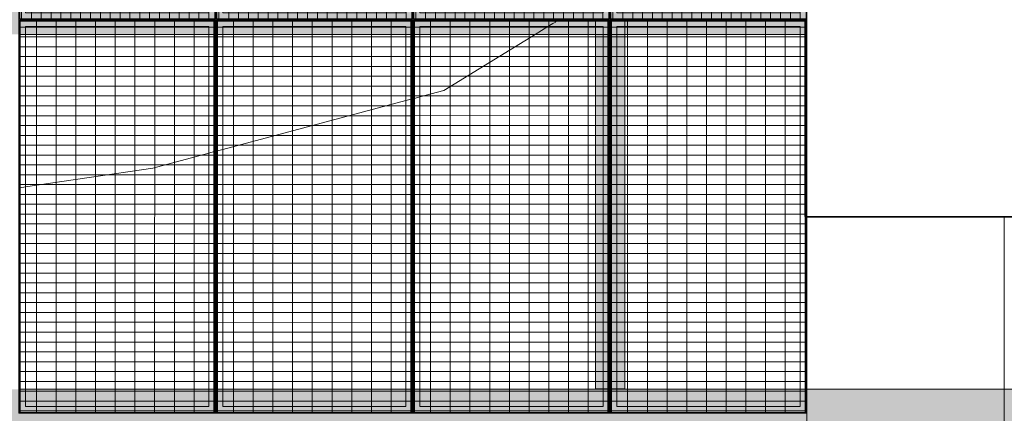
# Model space of a CAD drawing. Header units: metres. Extents: x -373759 to -373409, y 810976 to 811228.
# Tile 67 of 153: x -373609.38 to -373604.38, y 811115.88 to 811117.88. Entities that reach past the tile are written whole.
import ezdxf

# ---------------------------------------------------------------- set-up
doc = ezdxf.new("R2010")
doc.units = ezdxf.units.M
doc.header["$XCLIPFRAME"] = 2
for name, color, linetype, lineweight in [('A-GENM', 7, 'Continuous', 5), ('I-WALL', 7, 'Continuous', 5), ('S-BEAM', 7, 'Continuous', 5)]:
    doc.layers.add(name, color=color, linetype=linetype, lineweight=lineweight)
doc.layers.add('BASE ALAMEDA JULIO MULLER 1_explodidoR01_dwg', color=7, linetype='Continuous', lineweight=5, true_color=0x767676)
doc.layers.add('Curva_Intermediária', color=7, linetype='Continuous', lineweight=9, true_color=0x656565)
picture_1 = doc.add_image_def('image1.jpg', size_in_pixel=(999, 584))
pattern_1 = [(0, (0, 0), (0, 100), []), (90, (0, 0), (-50, 3e-15), [])]

# ---------------------------------------------------------------- blocks, each defined once
blk = doc.blocks.new('BASE ALAMEDA JULIO MULLER 1_explodidoR01_dwg-478056-PISTA INFERIOR PARTE 1')
at = {"layer": 'Curva_Intermediária', "color": 9, "lineweight": 5, "true_color": 0xc0c0c0}
for p, q in [((18929.9, 886990.5), (18856.4, 886969.8)), ((18958, 886998.4), (18929.9, 886990.5)), ((18966.1, 887000.7), (18958.4, 886998.6)), ((18973.6, 887002.8), (18969.3, 887001.6)), ((18979.6, 887004.5), (18974, 887002.9)), ((18985.1, 887006.1), (18980.4, 887004.7)), ((16130.7, 886933.5), (16127.7, 886933.9)), ((16157.7, 886930), (16130.7, 886933.5)), ((17127.3, 886841.1), (17099.3, 886841.5)), ((17133.8, 886841), (17127.3, 886841.1)), ((17143.8, 886840.8), (17137.3, 886840.9)), ((17171.8, 886840.4), (17143.8, 886840.8)), ((18134.1, 886825.3), (17171.8, 886840.4)), ((18162.1, 886824.8), (18134.1, 886825.3)), ((18169.3, 886824.7), (18162.1, 886824.8)), ((18178.6, 886824.6), (18171.4, 886824.7)), ((18206.6, 886824.1), (18178.6, 886824.6))]:
    blk.add_line(p, q, dxfattribs=at)
at = {"layer": 'Curva_Intermediária', "color": 9, "lineweight": 5, "true_color": 0xc0c0c0, "flags": 128}
for points in [[(17099.3, 886841.5), (16804.5, 886846.2), (16157.7, 886930)], [(18856.4, 886969.8), (18332.5, 886822.2), (18206.6, 886824.1)]]:
    blk.add_lwpolyline(points, dxfattribs=at)
blk = doc.blocks.new('_EST_ PLACA PISO ESTRUTURAL BORDA - _EST_ PLACA PISO ESTRUTURAL BORDA-V140-PISTA INFERIOR PARTE 1')
at = {"layer": 'A-GENM', "color": 253, "true_color": 0xaaaaaa}
for p, q in [((-1000, 500), (-1000, -500)), ((1000, 500), (-997.5, 500)), ((-997.5, 500), (1997.5, 500)), ((-997.5, 500), (-997.5, -500)), ((-997.5, 500), (-997.5, -500)), ((-997.5, 500), (1000, 500)), ((-875.8, 500), (-997.5, 500)), ((-997.5, -500), (-997.5, 500)), ((-997.5, 500), (-997.5, -500)), ((-842.5, 500), (-875.8, 500)), ((-875.8, 500), (-875.8, -500)), ((842.5, 500), (-842.5, 500)), ((-842.5, -500), (-842.5, 500)), ((875.8, 500), (842.5, 500)), ((842.5, 500), (842.5, -500)), ((997.5, 500), (875.8, 500)), ((875.8, 500), (875.8, -500)), ((1997.5, 500), (1000, 500)), ((1000, 500), (1997.5, 500)), ((1997.5, 500), (1000, 500)), ((1997.5, -500), (1997.5, 500)), ((1997.5, 500), (1997.5, -500)), ((1997.5, 500), (1997.5, -500)), ((1997.5, 500), (1997.5, -500)), ((2000, 500), (2000, -500)), ((1997.5, -500), (-997.5, -500)), ((-997.5, -500), (1997.5, -500)), ((-997.5, -500), (-875.8, -500)), ((1997.5, -500), (-997.5, -500)), ((-875.8, -500), (-842.5, -500)), ((-842.5, -500), (842.5, -500)), ((842.5, -500), (875.8, -500)), ((875.8, -500), (1997.5, -500))]:
    blk.add_line(p, q, dxfattribs=at)
blk = doc.blocks.new('_EST_ PLACA PISO ESTRUTURAL BORDA - _EST_ PLACA PISO ESTRUTURAL BORDA-V31-PISTA INFERIOR PARTE 1')
at = {"layer": 'A-GENM', "color": 253, "true_color": 0xaaaaaa}
for p, q in [((-1000, 500), (-1000, -500)), ((1997.5, 500), (-997.5, 500)), ((-997.5, 500), (1997.5, 500)), ((-997.5, 500), (-997.5, -500)), ((-997.5, 500), (-997.5, -500)), ((-997.5, 500), (1997.5, 500)), ((-875.8, 500), (-997.5, 500)), ((-997.5, -500), (-997.5, 500)), ((-997.5, 500), (-997.5, -500)), ((-842.5, 500), (-875.8, 500)), ((-875.8, 500), (-875.8, -500)), ((842.5, 500), (-842.5, 500)), ((-842.5, -500), (-842.5, 500)), ((875.8, 500), (842.5, 500)), ((842.5, 500), (842.5, -500)), ((1997.5, 500), (875.8, 500)), ((875.8, 500), (875.8, -500)), ((1997.5, -500), (1997.5, 500)), ((1997.5, 500), (1997.5, -500)), ((1997.5, 500), (1997.5, -500)), ((1997.5, 500), (1997.5, -500)), ((2000, 500), (2000, -500)), ((1997.5, -500), (-997.5, -500)), ((-997.5, -500), (1997.5, -500)), ((-997.5, -500), (-875.8, -500)), ((1997.5, -500), (-997.5, -500)), ((-875.8, -500), (-842.5, -500)), ((-842.5, -500), (842.5, -500)), ((842.5, -500), (875.8, -500)), ((875.8, -500), (1997.5, -500))]:
    blk.add_line(p, q, dxfattribs=at)
blk = doc.blocks.new('_EME_ GRADEX PISO 2X1  - _EME_ GRADEX PISO 2X1 -3874312-PISTA INFERIOR PARTE 1')
at = {"layer": 'A-GENM', "true_color": 0xaaaaaa}
h = blk.add_hatch(dxfattribs=at)
h.set_pattern_fill('FP_2', color=253, style=0, pattern_type=2)
h.set_pattern_definition([(0, (0, 0), (0, -100), []), (270, (0, 0), (-50, -3e-15), [])])
h.paths.add_polyline_path([(5, 8), (1992, 8), (1992, 992), (5, 992), (5, 366.5)], flags=0)
at = {"layer": 'A-GENM', "color": 253, "true_color": 0xaaaaaa}
for p, q in [((2000, 1000), (0, 1000)), ((0, 1000), (0, 0)), ((0, 0), (0, 1000)), ((0, 1000), (2000, 1000)), ((2000, 0), (2000, 1000)), ((2000, 1000), (2000, 0)), ((5, 5), (5, 995)), ((5, 995), (1995, 995)), ((5, 995), (1995, 995)), ((5, 992), (5, 995)), ((5, 8), (5, 992)), ((1992, 992), (5, 992)), ((5, 992), (5, 8)), ((5, 8), (5, 992)), ((5, 992), (1992, 992)), ((35, 965), (35, 35)), ((1965, 965), (35, 965)), ((35, 965), (1965, 965)), ((35, 35), (35, 965)), ((1965, 35), (1965, 965)), ((1965, 965), (1965, 35)), ((1992, 8), (1992, 992)), ((1992, 992), (1992, 8)), ((1995, 995), (1995, 5)), ((1995, 995), (1995, 5)), ((0, 0), (2000, 0)), ((2000, 0), (0, 0)), ((5, 5), (5, 8)), ((5, 8), (1992, 8)), ((1992, 8), (5, 8)), ((1995, 5), (5, 5)), ((1995, 5), (5, 5)), ((35, 35), (1965, 35)), ((1965, 35), (35, 35))]:
    blk.add_line(p, q, dxfattribs=at)
blk = doc.blocks.new('_EME_ GRADEX PISO 2X1  - _EME_ GRADEX PISO 2X1 -V181-PISTA INFERIOR PARTE 1')
at = {"layer": 'A-GENM', "true_color": 0xaaaaaa}
h = blk.add_hatch(dxfattribs=at)
h.set_pattern_fill('FP_3', color=253, style=0, pattern_type=2)
h.set_pattern_definition(pattern_1)
h.paths.add_polyline_path([(5, -992), (1992, -992), (1992, -8), (5, -8), (5, -581.7)], flags=0)
at = {"layer": 'A-GENM', "color": 253, "true_color": 0xaaaaaa}
for p, q in [((2000, 0), (0, 0)), ((0, 0), (0, -1000)), ((0, -1000), (0, 0)), ((0, 0), (2000, 0)), ((2000, -1000), (2000, 0)), ((5, -5), (1995, -5)), ((5, -995), (5, -5)), ((5, -5), (1995, -5)), ((5, -8), (5, -5)), ((5, -992), (5, -8)), ((1992, -8), (5, -8)), ((5, -8), (5, -992)), ((5, -992), (5, -8)), ((5, -8), (1992, -8)), ((1965, -35), (35, -35)), ((35, -35), (35, -965)), ((35, -965), (35, -35)), ((35, -35), (1965, -35)), ((1965, -965), (1965, -35)), ((1965, -35), (1965, -965)), ((1992, -992), (1992, -8)), ((1992, -8), (1992, -992)), ((1995, -5), (1995, -995)), ((1995, -5), (1995, -995)), ((2000, 0), (2000, -1000)), ((5, -995), (5, -992)), ((5, -992), (1992, -992)), ((1992, -992), (5, -992)), ((1995, -995), (5, -995)), ((1995, -995), (5, -995)), ((35, -965), (1965, -965)), ((1965, -965), (35, -965)), ((0, -1000), (2000, -1000)), ((997.5, -1000), (0, -1000)), ((2000, -1000), (997.5, -1000))]:
    blk.add_line(p, q, dxfattribs=at)
blk = doc.blocks.new('_EME_ GRADEX PISO 2X1  - _EME_ GRADEX PISO 2X1 -V177-PISTA INFERIOR PARTE 1')
at = {"layer": 'A-GENM', "true_color": 0xaaaaaa}
h = blk.add_hatch(dxfattribs=at)
h.set_pattern_fill('FP_3', color=253, style=0, pattern_type=2)
h.set_pattern_definition(pattern_1)
h.paths.add_polyline_path([(5, -992), (1992, -992), (1992, -8), (5, -8), (5, -268.3)], flags=0)
at = {"layer": 'A-GENM', "color": 253, "true_color": 0xaaaaaa}
for p, q in [((2000, 0), (0, 0)), ((0, 0), (0, -1000)), ((0, -1000), (0, 0)), ((0, 0), (2000, 0)), ((2000, -1000), (2000, 0)), ((5, -5), (1995, -5)), ((5, -995), (5, -5)), ((5, -5), (1995, -5)), ((5, -8), (5, -5)), ((5, -992), (5, -8)), ((1992, -8), (5, -8)), ((5, -8), (5, -992)), ((5, -992), (5, -8)), ((5, -8), (1992, -8)), ((1965, -35), (35, -35)), ((35, -35), (35, -965)), ((35, -965), (35, -35)), ((35, -35), (1965, -35)), ((1965, -965), (1965, -35)), ((1965, -35), (1965, -965)), ((1992, -992), (1992, -8)), ((1992, -8), (1992, -992)), ((1995, -5), (1995, -995)), ((1995, -5), (1995, -995)), ((2000, 0), (2000, -1000)), ((5, -995), (5, -992)), ((5, -992), (1992, -992)), ((1992, -992), (5, -992)), ((1995, -995), (5, -995)), ((1995, -995), (5, -995)), ((35, -965), (1965, -965)), ((1965, -965), (35, -965)), ((0, -1000), (2000, -1000)), ((2000, -1000), (0, -1000))]:
    blk.add_line(p, q, dxfattribs=at)
blk = doc.blocks.new('_EME_ GRADEX PISO 3X1  - _EME_ GRADEX PISO 3X1 -3771449-PISTA INFERIOR PARTE 1')
at = {"layer": 'A-GENM', "true_color": 0xaaaaaa}
h = blk.add_hatch(dxfattribs=at)
h.set_pattern_fill('FP_4', color=253, style=0, pattern_type=2)
h.set_pattern_definition([(90, (3125.54, -1874.46), (100, -6e-15), []), (0, (3125.54, -1874.46), (0, -50), [])])
h.paths.add_polyline_path([(0, 0), (3000, 0), (3000, 1000), (0, 1000), (0, 366.5)], flags=0)
at = {"layer": 'A-GENM', "color": 253, "true_color": 0xaaaaaa}
for p, q in [((0, 0), (0, 1000)), ((0, 1000), (2000, 1000)), ((2000, 1000), (0, 1000)), ((0, 1000), (0, 0)), ((0, 0), (0, 1000)), ((0, 1000), (3000, 1000)), ((3000, 1000), (0, 1000)), ((0, 1000), (0, 0)), ((2000, 1000), (2000, 0)), ((2000, 0), (2000, 1000)), ((2000, 0), (2000, 1000)), ((2000, 1000), (3000, 1000)), ((3000, 1000), (2000, 1000)), ((2000, 1000), (2000, 0)), ((3000, 1000), (3000, 0)), ((3000, 0), (3000, 1000)), ((3000, 1000), (3000, 0)), ((3000, 0), (3000, 1000)), ((5, 5), (5, 995)), ((5, 995), (1995, 995)), ((5, 995), (1995, 995)), ((5, 5), (5, 995)), ((1965, 965), (35, 965)), ((35, 965), (35, 35)), ((35, 35), (35, 965)), ((35, 965), (1965, 965)), ((1965, 35), (1965, 965)), ((1965, 965), (1965, 35)), ((1995, 995), (1995, 5)), ((1995, 995), (1995, 5)), ((2005, 5), (2005, 995)), ((2005, 995), (2995, 995)), ((2005, 995), (2995, 995)), ((2005, 5), (2005, 995)), ((2035, 965), (2035, 35)), ((2965, 965), (2035, 965)), ((2035, 965), (2965, 965)), ((2035, 35), (2035, 965)), ((2965, 35), (2965, 965)), ((2965, 965), (2965, 35)), ((2995, 995), (2995, 5)), ((2995, 995), (2995, 5)), ((2000, 0), (0, 0)), ((0, 0), (2000, 0)), ((3000, 0), (0, 0)), ((0, 0), (3000, 0)), ((1995, 5), (5, 5)), ((1995, 5), (5, 5)), ((35, 35), (1965, 35)), ((1965, 35), (35, 35)), ((3000, 0), (2000, 0)), ((2000, 0), (3000, 0)), ((2995, 5), (2005, 5)), ((2995, 5), (2005, 5)), ((2035, 35), (2965, 35)), ((2965, 35), (2035, 35))]:
    blk.add_line(p, q, dxfattribs=at)
blk = doc.blocks.new('_EME_ GRADEX PISO 3X1  - _EME_ GRADEX PISO 3X1 -V183-PISTA INFERIOR PARTE 1')
at = {"layer": 'A-GENM', "true_color": 0xaaaaaa}
h = blk.add_hatch(dxfattribs=at)
h.set_pattern_fill('FP_1', color=253, style=0, pattern_type=2)
h.set_pattern_definition([(270, (3125.54, 1874.46), (100, 6e-15), []), (0, (3125.54, 1874.46), (0, 50), [])])
h.paths.add_polyline_path([(0, -1000), (3000, -1000), (3000, 0), (0, 0), (0, -903.1)], flags=0)
at = {"layer": 'A-GENM', "color": 253, "true_color": 0xaaaaaa}
for p, q in [((0, -1000), (0, 0)), ((0, 0), (2000, 0)), ((2000, 0), (0, 0)), ((0, 0), (0, -1000)), ((0, -1000), (0, 0)), ((0, 0), (3000, 0)), ((3000, 0), (0, 0)), ((0, 0), (0, -1000)), ((2000, 0), (2000, -1000)), ((2000, -1000), (2000, 0)), ((3000, 0), (3000, -1000)), ((3000, -1000), (3000, 0)), ((5, -5), (1995, -5)), ((5, -995), (5, -5)), ((5, -5), (1995, -5)), ((5, -995), (5, -5)), ((1965, -35), (35, -35)), ((35, -35), (35, -965)), ((35, -965), (35, -35)), ((35, -35), (1965, -35)), ((1965, -965), (1965, -35)), ((1965, -35), (1965, -965)), ((1995, -5), (1995, -995)), ((1995, -5), (1995, -995)), ((2000, -1000), (2000, 0)), ((2000, 0), (3000, 0)), ((3000, 0), (2000, 0)), ((2000, 0), (2000, -1000)), ((2005, -5), (2995, -5)), ((2005, -995), (2005, -5)), ((2005, -5), (2995, -5)), ((2005, -995), (2005, -5)), ((2965, -35), (2035, -35)), ((2035, -35), (2035, -965)), ((2035, -965), (2035, -35)), ((2035, -35), (2965, -35)), ((2965, -965), (2965, -35)), ((2965, -35), (2965, -965)), ((2995, -5), (2995, -995)), ((2995, -5), (2995, -995)), ((3000, 0), (3000, -1000)), ((3000, -1000), (3000, 0)), ((1995, -995), (5, -995)), ((1995, -995), (5, -995)), ((35, -965), (1965, -965)), ((1965, -965), (35, -965)), ((2995, -995), (2005, -995)), ((2995, -995), (2005, -995)), ((2035, -965), (2965, -965)), ((2965, -965), (2035, -965)), ((2000, -1000), (0, -1000)), ((0, -1000), (2000, -1000)), ((3000, -1000), (0, -1000)), ((0, -1000), (3000, -1000)), ((3000, -1000), (2000, -1000)), ((2000, -1000), (3000, -1000))]:
    blk.add_line(p, q, dxfattribs=at)
blk = doc.blocks.new('M_W-Wide Flange - VIGA I 25X15-3696387-PISTA INFERIOR PARTE 1')
at = {"layer": 'S-BEAM'}
for p, q in [((-175, 2.7), (-1975, 2.7)), ((-119.7, 2.7), (-175, 2.7)), ((-115.3, 2.7), (-119.5, 2.7)), ((-111.2, 2.7), (-115.2, 2.7)), ((-107.7, 2.7), (-111.1, 2.7)), ((-88.7, 2.7), (-92.1, 2.7)), ((-84.6, 2.7), (-88.6, 2.7)), ((-25, 2.7), (-84.4, 2.7)), ((1825, 2.7), (-25, 2.7)), ((1880.3, 2.7), (1825, 2.7)), ((1884.7, 2.7), (1880.5, 2.7)), ((1888.8, 2.7), (1884.8, 2.7)), ((1892.3, 2.7), (1888.9, 2.7)), ((1911.3, 2.7), (1907.9, 2.7)), ((1915.4, 2.7), (1911.4, 2.7)), ((1975, 2.7), (1915.6, 2.7)), ((-175, -2.8), (-1975, -2.8)), ((-119.7, -2.8), (-175, -2.8)), ((-115.3, -2.8), (-119.5, -2.8)), ((-111.2, -2.8), (-115.2, -2.8)), ((-107.7, -2.8), (-111.1, -2.8)), ((-100, -2.8), (-103.3, -2.8)), ((-96.6, -2.8), (-100, -2.8)), ((-88.7, -2.8), (-92.1, -2.8)), ((-84.6, -2.8), (-88.6, -2.8)), ((-25, -2.8), (-84.4, -2.8)), ((1825, -2.8), (-25, -2.8)), ((1880.3, -2.8), (1825, -2.8)), ((1884.7, -2.8), (1880.5, -2.8)), ((1888.8, -2.8), (1884.8, -2.8)), ((1892.3, -2.8), (1888.9, -2.8)), ((1900, -2.8), (1896.7, -2.8)), ((1903.4, -2.8), (1900, -2.8)), ((1911.3, -2.8), (1907.9, -2.8)), ((1915.4, -2.8), (1911.4, -2.8)), ((1975, -2.8), (1915.6, -2.8))]:
    blk.add_line(p, q, dxfattribs=at)
blk = doc.blocks.new('M_W-Wide Flange - VIGA I 15X17-V340-PISTA INFERIOR PARTE 1')
at = {"layer": 'S-BEAM', "true_color": 0xff8080, "transparency": 33554432}
h = blk.add_hatch(color=11, dxfattribs=at)
h.paths.add_polyline_path([(-3510, -5.9), (-3510, -5), (-3510, -5)], flags=0)
h.paths.add_polyline_path([(6490, -5.9), (6490, -5), (6490, -5)], flags=0)
h.paths.add_polyline_path([(11488.8, -75), (11488.8, 75), (-11490, 75), (-11490, -75), (11485, -75)], flags=0)
h.paths.add_polyline_path([(2490, -5), (2490, -5), (2490, 0)], flags=0)
h.paths.add_polyline_path([(-7510, -5), (-7510, -5), (-7510, 0)], flags=0)
h.paths.add_polyline_path([(7495, 0), (7495, 0), (7897.7, 0)], flags=0)
h.paths.add_polyline_path([(1495, 0), (1495, 0), (1490, 0)], flags=0)
h.paths.add_polyline_path([(1490, 0), (1490, 0), (1490, 5)], flags=0)
h.paths.add_polyline_path([(495, 0), (495, 0), (915, 0)], flags=0)
h.paths.add_polyline_path([(-3505, 0), (-3505, 0), (-2893.8, 0)], flags=0)
h.paths.add_polyline_path([(1490, 0), (1495, 5), (1495, 5)], flags=0)
h.paths.add_polyline_path([(-8505, 0), (-8505, 0), (-7972.1, 0)], flags=0)
h.paths.add_polyline_path([(-10505, 0), (-10505, 0), (-9876.5, 0)], flags=0)
h.paths.add_polyline_path([(-10510, 0), (-10510, 5), (-10510, 5)], flags=0)
h = blk.add_hatch(color=11, dxfattribs=at)
h.paths.add_polyline_path([(11488.8, -19.8), (11487.3, -2.8), (-11490, -5.5), (-11490, -19.8), (11485, -19.8)], flags=0)
h.paths.add_polyline_path([(11071.7, -5), (11071.7, -5), (11396.1, -5)], flags=0)
h.paths.add_polyline_path([(10525, -3.3), (10525, -3.3), (11071.7, -3.3)], flags=0)
blk.add_hatch(color=11, dxfattribs=at).paths.add_polyline_path([(11488.8, -75), (11488.8, -19.8), (-11490, -20), (-11490, -75), (11485, -75)], flags=0)
at = {"layer": 'S-BEAM'}
for p, q in [((8487.3, -2.8), (7492.7, -2.8)), ((9487.3, -2.8), (8492.7, -2.8)), ((10487.3, -2.8), (9492.7, -2.8)), ((11487.3, -2.8), (10492.7, -2.8))]:
    blk.add_line(p, q, dxfattribs=at)
at = {"layer": 'S-BEAM', "color": 1, "true_color": 0xff0000}
for p, q in [((11488.8, -1.2), (11488.8, -75)), ((11488.8, -19.8), (11488.8, -2.8)), ((11488.8, -2.8), (11488.8, -19.8)), ((11488.8, -75), (11488.8, -7.7)), ((11488.8, -75), (11488.8, -19.8)), ((11488.8, -19.8), (11488.8, -75)), ((7498, -75), (7525, -75)), ((7498, -75), (7525, -75)), ((7498, -75), (7525, -75)), ((7498, -75), (7525, -75)), ((7525, -75), (8455, -75)), ((7525, -75), (8455, -75)), ((7525, -75), (8455, -75)), ((7525, -75), (8455, -75)), ((8455, -75), (8482, -75)), ((8455, -75), (8482, -75)), ((8455, -75), (8482, -75)), ((8455, -75), (8482, -75)), ((8485, -75), (8489.8, -75)), ((8485, -75), (8489.8, -75)), ((8485, -75), (8489.8, -75)), ((8485, -75), (8489.8, -75)), ((8490.2, -75), (8495, -75)), ((8490.2, -75), (8495, -75)), ((8490.2, -75), (8495, -75)), ((8490.2, -75), (8495, -75)), ((8498, -75), (8525, -75)), ((8498, -75), (8525, -75)), ((8498, -75), (8525, -75)), ((8498, -75), (8525, -75)), ((8525, -75), (9455, -75)), ((8525, -75), (9455, -75)), ((8525, -75), (9455, -75)), ((8525, -75), (9455, -75)), ((9455, -75), (9482, -75)), ((9455, -75), (9482, -75)), ((9455, -75), (9482, -75)), ((9455, -75), (9482, -75)), ((9485, -75), (9489.8, -75)), ((9485, -75), (9489.8, -75)), ((9485, -75), (9489.8, -75)), ((9485, -75), (9489.8, -75)), ((9490.2, -75), (9495, -75)), ((9490.2, -75), (9495, -75)), ((9490.2, -75), (9495, -75)), ((9490.2, -75), (9495, -75)), ((9498, -75), (9525, -75)), ((9498, -75), (9525, -75)), ((9498, -75), (9525, -75)), ((9498, -75), (9525, -75)), ((9525, -75), (10455, -75)), ((9525, -75), (10455, -75)), ((9525, -75), (10455, -75)), ((9525, -75), (10455, -75)), ((10455, -75), (10482, -75)), ((10455, -75), (10482, -75)), ((10455, -75), (10482, -75)), ((10455, -75), (10482, -75)), ((10485, -75), (10489.8, -75)), ((10485, -75), (10489.8, -75)), ((10485, -75), (10489.8, -75)), ((10485, -75), (10489.8, -75)), ((10490.2, -75), (10495, -75)), ((10490.2, -75), (10495, -75)), ((10490.2, -75), (10495, -75)), ((10490.2, -75), (10495, -75)), ((10498, -75), (10525, -75)), ((10498, -75), (10525, -75)), ((10498, -75), (10525, -75)), ((10498, -75), (10525, -75)), ((10525, -75), (11455, -75)), ((10525, -75), (11455, -75)), ((10525, -75), (11455, -75)), ((10525, -75), (11455, -75)), ((11455, -75), (11482, -75)), ((11455, -75), (11482, -75)), ((11455, -75), (11482, -75)), ((11455, -75), (11482, -75)), ((11485, -75), (11488.8, -75)), ((11485, -75), (11488.8, -75)), ((11485, -75), (11488.8, -75)), ((11485, -75), (11488.8, -75))]:
    blk.add_line(p, q, dxfattribs=at)

msp = doc.modelspace()

# ---------------------------------------------------------------- hatches: boundary and pattern name
at = {"layer": 'I-WALL', "true_color": 0x808080}
h = msp.add_hatch(color=8, dxfattribs=at)
h.paths.add_polyline_path([(-373594.3824, 811116.0061), (-373657.6679, 811116.0063), (-373657.6679, 811115.7563), (-373594.3824, 811115.7561)], flags=0)
h.paths.add_polyline_path([(-373593.3957, 811115.7561), (-373593.3957, 811116.0061), (-373594.3824, 811116.0061), (-373594.3824, 811115.7561)], flags=0)
h.paths.add_polyline_path([(-373626.7489, 811115.8812), (-373626.7489, 811115.8812), (-373626.3904, 811115.8812)], flags=0)
h.paths.add_polyline_path([(-373628.3824, 811115.8887), (-373628.3824, 811115.8887), (-373628.3824, 811116.0062)], flags=0)
at = {"layer": 'S-BEAM', "true_color": 0xff8080, "transparency": 33554432}
h = msp.add_hatch(color=11, dxfattribs=at)
h.paths.add_polyline_path([(-373606.4011, 811116.0086), (-373606.4011, 811119.9586), (-373606.4563, 811119.9575), (-373606.4563, 811116.0086), (-373606.416, 811116.0086)], flags=0)
h.paths.add_polyline_path([(-373606.4174, 811117.9186), (-373606.4174, 811117.9186), (-373606.4174, 811117.9586)], flags=0)
h.paths.add_polyline_path([(-373606.4174, 811119.9186), (-373606.4174, 811119.9186), (-373606.4011, 811119.9186)], flags=0)
h = msp.add_hatch(color=11, dxfattribs=at)
h.paths.add_polyline_path([(-373606.3063, 811116.0086), (-373606.3063, 811119.9586), (-373606.4563, 811119.9575), (-373606.4563, 811116.0086), (-373606.3474, 811116.0086)], flags=0)
h.paths.add_polyline_path([(-373606.4174, 811117.9186), (-373606.4174, 811117.9186), (-373606.4174, 811117.9586)], flags=0)
h.paths.add_polyline_path([(-373606.3774, 811119.8886), (-373606.3774, 811119.8886), (-373606.3824, 811119.8886)], flags=0)
h.paths.add_polyline_path([(-373606.3874, 811119.8886), (-373606.3874, 811119.8886), (-373606.3824, 811119.8886)], flags=0)
h.paths.add_polyline_path([(-373606.4174, 811119.9186), (-373606.4174, 811119.9186), (-373606.3874, 811119.9186)], flags=0)
for points in [[(-373606.3841, 811116.0086), (-373606.3865, 811119.9586), (-373606.4011, 811119.9586), (-373606.4011, 811116.0086), (-373606.3854, 811116.0086)], [(-373606.3616, 811116.0086), (-373606.3616, 811119.9586), (-373606.3786, 811119.9586), (-373606.3761, 811116.0086), (-373606.3647, 811116.0086)], [(-373606.3063, 811116.0086), (-373606.3063, 811119.9586), (-373606.3616, 811119.9586), (-373606.3616, 811116.0086), (-373606.3474, 811116.0086)]]:
    msp.add_hatch(color=11, dxfattribs=at).paths.add_polyline_path(points, flags=0)

# ---------------------------------------------------------------- linework, layer by layer
at = {"layer": 'I-WALL'}
for p, q in [((-373609.3774, 811116.0061), (-373609.3487, 811116.0061)), ((-373609.3474, 811116.0061), (-373608.4174, 811116.0061)), ((-373608.4161, 811116.0061), (-373608.3874, 811116.0061)), ((-373608.3871, 811116.0061), (-373608.3777, 811116.0061)), ((-373608.3774, 811116.0061), (-373608.3487, 811116.0061)), ((-373608.3474, 811116.0061), (-373607.4174, 811116.0061)), ((-373607.4161, 811116.0061), (-373607.3874, 811116.0061)), ((-373607.3871, 811116.0061), (-373607.3777, 811116.0061)), ((-373607.3774, 811116.0061), (-373607.3487, 811116.0061)), ((-373607.3474, 811116.0061), (-373606.4174, 811116.0061)), ((-373606.4161, 811116.0061), (-373606.3874, 811116.0061)), ((-373606.3871, 811116.0061), (-373606.3777, 811116.0061)), ((-373606.3774, 811116.0061), (-373606.3487, 811116.0061)), ((-373606.3474, 811116.0061), (-373605.4174, 811116.0061)), ((-373605.4161, 811116.0061), (-373605.3874, 811116.0061)), ((-373605.3871, 811116.0061), (-373605.3824, 811116.0061)), ((-373605.3824, 811116.0061), (-373593.3957, 811116.0061))]:
    msp.add_line(p, q, dxfattribs=at)
at = {"layer": 'S-BEAM', "color": 1, "true_color": 0xff0000}
for p, q in [((-373606.4563, 811117.8832), (-373606.4563, 811117.8803)), ((-373606.4563, 811117.8803), (-373606.4563, 811117.8832)), ((-373606.4563, 811117.8803), (-373606.4563, 811117.8832)), ((-373606.4563, 811117.8803), (-373606.4563, 811117.8832)), ((-373606.4563, 811117.8756), (-373606.4563, 811117.8725)), ((-373606.4563, 811117.8725), (-373606.4563, 811117.8756)), ((-373606.4563, 811117.8725), (-373606.4563, 811117.8756)), ((-373606.4563, 811117.8725), (-373606.4563, 811117.8756)), ((-373606.4563, 811117.8724), (-373606.4563, 811117.8684)), ((-373606.4563, 811117.8684), (-373606.4563, 811117.8724)), ((-373606.4563, 811117.8684), (-373606.4563, 811117.8724)), ((-373606.4563, 811117.8684), (-373606.4563, 811117.8724)), ((-373606.4563, 811117.8683), (-373606.4563, 811117.8641)), ((-373606.4563, 811117.8641), (-373606.4563, 811117.8683)), ((-373606.4563, 811117.8641), (-373606.4563, 811117.8683)), ((-373606.4563, 811117.8641), (-373606.4563, 811117.8683)), ((-373606.4563, 811117.8639), (-373606.4563, 811117.8486)), ((-373606.4563, 811117.8486), (-373606.4563, 811117.8639)), ((-373606.4563, 811117.8486), (-373606.4563, 811117.8639)), ((-373606.4563, 811117.8486), (-373606.4563, 811117.8639)), ((-373606.4563, 811117.8486), (-373606.4563, 811117.8086)), ((-373606.4563, 811117.8086), (-373606.4563, 811117.8486)), ((-373606.4563, 811117.8086), (-373606.4563, 811117.8486)), ((-373606.4563, 811117.8086), (-373606.4563, 811117.8486)), ((-373606.3063, 811117.8803), (-373606.3063, 811117.8832)), ((-373606.3063, 811117.8803), (-373606.3063, 811117.8832)), ((-373606.3063, 811117.8803), (-373606.3063, 811117.8832)), ((-373606.3063, 811117.8803), (-373606.3063, 811117.8832)), ((-373606.3063, 811117.8725), (-373606.3063, 811117.8756)), ((-373606.3063, 811117.8725), (-373606.3063, 811117.8756)), ((-373606.3063, 811117.8725), (-373606.3063, 811117.8756)), ((-373606.3063, 811117.8725), (-373606.3063, 811117.8756)), ((-373606.3063, 811117.8684), (-373606.3063, 811117.8724)), ((-373606.3063, 811117.8684), (-373606.3063, 811117.8724)), ((-373606.3063, 811117.8684), (-373606.3063, 811117.8724)), ((-373606.3063, 811117.8684), (-373606.3063, 811117.8724)), ((-373606.3063, 811117.864), (-373606.3063, 811117.8683)), ((-373606.3063, 811117.864), (-373606.3063, 811117.8683)), ((-373606.3063, 811117.864), (-373606.3063, 811117.8683)), ((-373606.3063, 811117.864), (-373606.3063, 811117.8683)), ((-373606.3063, 811117.8486), (-373606.3063, 811117.8639)), ((-373606.3063, 811117.8486), (-373606.3063, 811117.8639)), ((-373606.3063, 811117.8486), (-373606.3063, 811117.8639)), ((-373606.3063, 811117.8486), (-373606.3063, 811117.8639)), ((-373606.3063, 811117.8086), (-373606.3063, 811117.8486)), ((-373606.3063, 811117.8086), (-373606.3063, 811117.8486)), ((-373606.3063, 811117.8086), (-373606.3063, 811117.8486)), ((-373606.3063, 811117.8086), (-373606.3063, 811117.8486)), ((-373606.4563, 811117.8086), (-373606.4563, 811116.0086)), ((-373606.4563, 811116.0086), (-373606.4563, 811117.8086)), ((-373606.4563, 811116.0086), (-373606.4563, 811117.8086)), ((-373606.4563, 811116.0086), (-373606.4563, 811117.8086)), ((-373606.3063, 811116.0086), (-373606.3063, 811117.8086)), ((-373606.3063, 811116.0086), (-373606.3063, 811117.8086)), ((-373606.3063, 811116.0086), (-373606.3063, 811117.8086)), ((-373606.3063, 811116.0086), (-373606.3063, 811117.8086)), ((-373606.4563, 811116.0086), (-373606.4174, 811116.0086)), ((-373606.4174, 811116.0086), (-373606.4563, 811116.0086)), ((-373606.4563, 811116.0086), (-373606.4174, 811116.0086)), ((-373606.4174, 811116.0086), (-373606.4563, 811116.0086)), ((-373606.416, 811116.0086), (-373606.398, 811116.0086)), ((-373606.3904, 811116.0086), (-373606.416, 811116.0086)), ((-373606.416, 811116.0086), (-373606.4011, 811116.0086)), ((-373606.4011, 811116.0086), (-373606.416, 811116.0086)), ((-373606.4011, 811116.0086), (-373606.3902, 811116.0086)), ((-373606.3902, 811116.0086), (-373606.4011, 811116.0086)), ((-373606.3951, 811116.0086), (-373606.3921, 811116.0086)), ((-373606.3874, 811116.0086), (-373606.3904, 811116.0086)), ((-373606.3777, 811116.0086), (-373606.3871, 811116.0086)), ((-373606.386, 811116.0086), (-373606.3841, 811116.0086)), ((-373606.3841, 811116.0086), (-373606.386, 811116.0086)), ((-373606.3824, 811116.0086), (-373606.3786, 811116.0086)), ((-373606.375, 811116.0086), (-373606.3783, 811116.0086)), ((-373606.3783, 811116.0086), (-373606.375, 811116.0086)), ((-373606.3744, 811116.0086), (-373606.3774, 811116.0086)), ((-373606.3488, 811116.0086), (-373606.3744, 811116.0086)), ((-373606.3736, 811116.0086), (-373606.3676, 811116.0086)), ((-373606.3616, 811116.0086), (-373606.3736, 811116.0086)), ((-373606.3736, 811116.0086), (-373606.3616, 811116.0086)), ((-373606.3647, 811116.0086), (-373606.3488, 811116.0086)), ((-373606.3488, 811116.0086), (-373606.3616, 811116.0086)), ((-373606.3616, 811116.0086), (-373606.3488, 811116.0086)), ((-373606.3474, 811116.0086), (-373606.3063, 811116.0086)), ((-373606.3063, 811116.0086), (-373606.3474, 811116.0086)), ((-373606.3474, 811116.0086), (-373606.3063, 811116.0086)), ((-373606.3063, 811116.0086), (-373606.3474, 811116.0086))]:
    msp.add_line(p, q, dxfattribs=at)

# ---------------------------------------------------------------- block references
at = {"layer": 'A-GENM', "color": 253, "true_color": 0xaaaaaa}
for name, p, xscale, yscale, zscale, rotation in [('_EME_ GRADEX PISO 3X1  - _EME_ GRADEX PISO 3X1 -3771449-PISTA INFERIOR PARTE 1', (-373608.3824, 811117.8836), 0.001, 0.001, 0.001, 89.99971691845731), ('_EME_ GRADEX PISO 3X1  - _EME_ GRADEX PISO 3X1 -V183-PISTA INFERIOR PARTE 1', (-373608.3824, 811117.8836), 0.001, 0.001, 0.001, 89.99971691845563), ('_EME_ GRADEX PISO 3X1  - _EME_ GRADEX PISO 3X1 -3771449-PISTA INFERIOR PARTE 1', (-373606.3824, 811117.8836), 0.001, 0.001, 0.001, 89.99971691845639), ('_EME_ GRADEX PISO 3X1  - _EME_ GRADEX PISO 3X1 -V183-PISTA INFERIOR PARTE 1', (-373606.3824, 811117.8836), 0.001, 0.001, 0.001, 89.99971691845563), ('_EME_ GRADEX PISO 2X1  - _EME_ GRADEX PISO 2X1 -3874312-PISTA INFERIOR PARTE 1', (-373608.3824, 811115.8836), 0.001, 0.001, 0.001, 89.99971691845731), ('_EME_ GRADEX PISO 2X1  - _EME_ GRADEX PISO 2X1 -V177-PISTA INFERIOR PARTE 1', (-373608.3824, 811115.8836), 0.001, 0.001, 0.001, 89.99971691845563), ('_EME_ GRADEX PISO 2X1  - _EME_ GRADEX PISO 2X1 -3874312-PISTA INFERIOR PARTE 1', (-373606.3824, 811115.8836), 0.001, 0.001, 0.001, 89.99971691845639), ('_EME_ GRADEX PISO 2X1  - _EME_ GRADEX PISO 2X1 -V181-PISTA INFERIOR PARTE 1', (-373606.3824, 811115.8836), 0.001, 0.001, 0.001, 89.99971691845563), ('_EST_ PLACA PISO ESTRUTURAL BORDA - _EST_ PLACA PISO ESTRUTURAL BORDA-V140-PISTA INFERIOR PARTE 1', (-373604.8824, 811114.8836), 0.001000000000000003, 0.001000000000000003, 0.001000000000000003, 89.99971691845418), ('_EST_ PLACA PISO ESTRUTURAL BORDA - _EST_ PLACA PISO ESTRUTURAL BORDA-V31-PISTA INFERIOR PARTE 1', (-373603.8824, 811114.8835), 0.001000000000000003, 0.001000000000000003, 0.001000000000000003, 89.99971691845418)]:
    msp.add_blockref(name, p, dxfattribs=dict(at, xscale=xscale, yscale=yscale, zscale=zscale, rotation=rotation))
at = {"layer": 'BASE ALAMEDA JULIO MULLER 1_explodidoR01_dwg', "color": 9, "true_color": 0xc0c0c0, "xscale": 0.0009999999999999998, "yscale": 0.0009999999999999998, "zscale": 0.0009999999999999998, "rotation": 15.8306522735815}
msp.add_blockref('BASE ALAMEDA JULIO MULLER 1_explodidoR01_dwg-478056-PISTA INFERIOR PARTE 1', (-373382.9422, 810259.3357), dxfattribs=at)
at = {"layer": 'S-BEAM', "xscale": 0.001, "yscale": 0.001, "zscale": 0.001, "rotation": 89.99975580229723}
msp.add_blockref('M_W-Wide Flange - VIGA I 25X15-3696387-PISTA INFERIOR PARTE 1', (-373606.3813, 811117.9836), dxfattribs=at)
at = {"layer": 'S-BEAM', "color": 1, "true_color": 0xff0000, "xscale": 0.001, "yscale": 0.001, "zscale": 0.001}
msp.add_blockref('M_W-Wide Flange - VIGA I 15X17-V340-PISTA INFERIOR PARTE 1', (-373616.8724, 811117.8836), dxfattribs=at)

# ---------------------------------------------------------------- pictures from other files: only their frames are drawn
image = msp.add_image(picture_1, insert=(-373760.7975, 810990.6628), size_in_units=(351.8083, 205.6617))
image.set_boundary_path([(4.5384, 95.0127), (998.5, 423.3533)])
image.dxf.flags = 15

doc.saveas('drawing.dxf')
